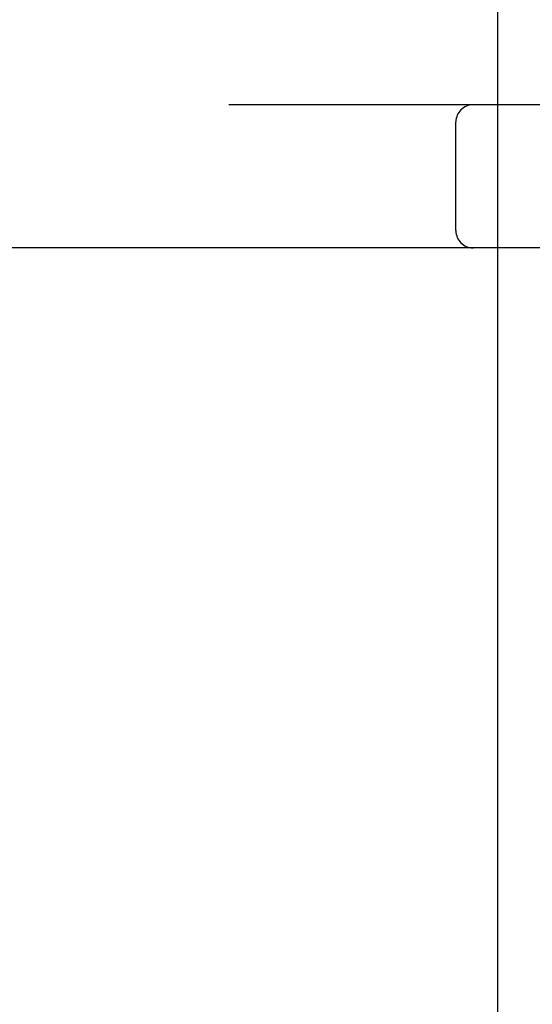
# Model space of a CAD drawing. Header units: inches. Extents: x 0 to 215, y 0 to 139.
# Tile 79 of 96: x 67.407 to 67.856, y 52.714 to 53.575. Entities that reach past the tile are written whole.
import ezdxf

# ---------------------------------------------------------------- set-up
doc = ezdxf.new("R2010")
doc.units = ezdxf.units.IN
doc.header["$LTSCALE"] = 11.804375
doc.header["$MEASUREMENT"] = 0
doc.linetypes.add('HIDDEN', pattern=[0.2, 0.1, -0.1])
doc.layers.add('DEFAULT_2', color=8, linetype='HIDDEN')
doc.layers.add('DOOR_ASSEMBLY', color=7, linetype='CONTINUOUS')

msp = doc.modelspace()

# ---------------------------------------------------------------- linework, layer by layer
at = {"layer": 'DEFAULT_2', "color": 8, "linetype": 'HIDDEN'}
for p, q in [((67.77316, 49.03367), (67.77316, 54.53417)), ((68.77066, 53.50084), (66.27568, 53.50084)), ((67.78879, 53.39084), (67.78879, 53.48584)), ((68.02316, 53.37584), (67.02316, 53.37584))]:
    msp.add_line(p, q, dxfattribs=at)
for centre, start, end in [((67.80379, 53.48584), 90, 180), ((67.80379, 53.39084), 180, 270)]:
    msp.add_arc(centre, 0.015, start, end, dxfattribs=at)
at = {"layer": 'DOOR_ASSEMBLY', "color": 3, "linetype": 'Continuous'}
msp.add_line((67.82541, 40.75084), (67.82541, 63.25084), dxfattribs=at)

doc.saveas('drawing.dxf')
